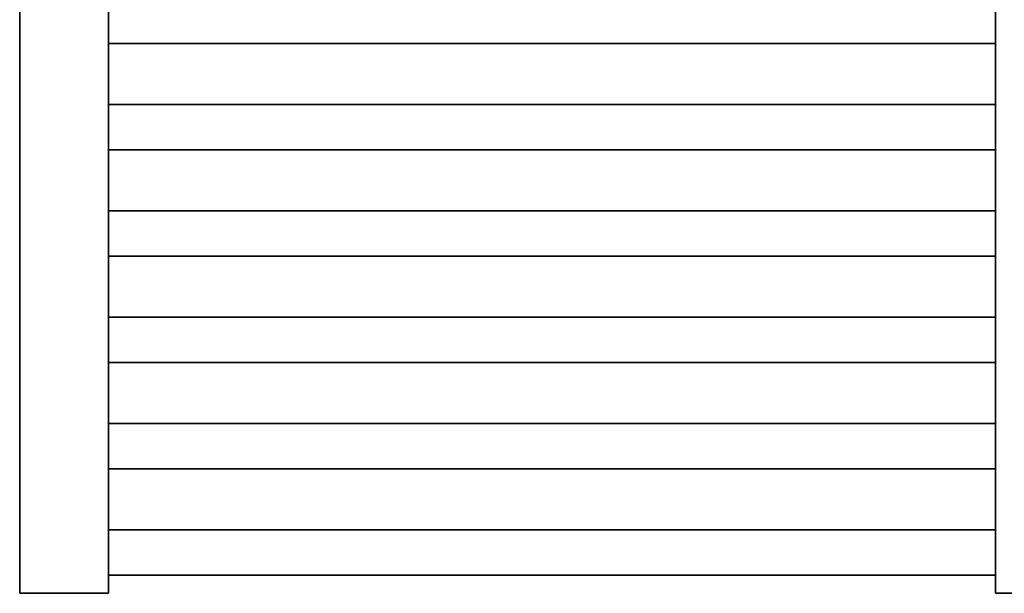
# Model space of a CAD drawing. Header units: millimetres. Extents: x 60394 to 199354, y 20895 to 166073.
# Tile 54 of 256: x 78211 to 78766, y 21164 to 21487. Entities that reach past the tile are written whole.
import ezdxf

# ---------------------------------------------------------------- set-up
doc = ezdxf.new("R2010")
doc.units = ezdxf.units.MM
doc.layers.add('UT_ZAŘÍZENÍ - OT', color=3, linetype='Continuous', lineweight=35)

msp = doc.modelspace()

# ---------------------------------------------------------------- linework, layer by layer
at = {"layer": 'UT_ZAŘÍZENÍ - OT', "linetype": 'Continuous'}
for p, q in [((78211.05, 21163.62), (78211.05, 22983.62)), ((78261.05, 22983.62), (78261.05, 21163.62)), ((78761.05, 21163.62), (78761.05, 22983.62)), ((78761.05, 21473.89), (78261.05, 21473.89)), ((78761.05, 21473.89), (78261.05, 21473.89)), ((78761.05, 21473.89), (78261.05, 21473.89)), ((78761.05, 21473.89), (78261.05, 21473.89)), ((78761.05, 21473.89), (78261.05, 21473.89)), ((78761.05, 21473.89), (78261.05, 21473.89)), ((78761.05, 21473.89), (78261.05, 21473.89)), ((78761.05, 21473.89), (78261.05, 21473.89)), ((78761.05, 21473.89), (78261.05, 21473.89)), ((78761.05, 21473.89), (78261.05, 21473.89)), ((78761.05, 21473.89), (78261.05, 21473.89)), ((78761.05, 21473.89), (78261.05, 21473.89)), ((78761.05, 21473.89), (78261.05, 21473.89)), ((78761.05, 21473.89), (78261.05, 21473.89)), ((78761.05, 21473.89), (78261.05, 21473.89)), ((78761.05, 21473.89), (78261.05, 21473.89)), ((78761.05, 21473.89), (78261.05, 21473.89)), ((78761.05, 21473.89), (78261.05, 21473.89)), ((78761.05, 21473.89), (78261.05, 21473.89)), ((78761.05, 21473.89), (78261.05, 21473.89)), ((78761.05, 21473.89), (78261.05, 21473.89)), ((78761.05, 21473.89), (78261.05, 21473.89)), ((78761.05, 21473.89), (78261.05, 21473.89)), ((78761.05, 21473.89), (78261.05, 21473.89)), ((78761.05, 21473.89), (78261.05, 21473.89)), ((78761.05, 21473.89), (78261.05, 21473.89)), ((78761.05, 21473.89), (78261.05, 21473.89)), ((78761.05, 21473.89), (78261.05, 21473.89)), ((78761.05, 21473.89), (78261.05, 21473.89)), ((78761.05, 21473.89), (78261.05, 21473.89)), ((78761.05, 21473.89), (78261.05, 21473.89)), ((78761.05, 21473.89), (78261.05, 21473.89)), ((78761.05, 21473.89), (78261.05, 21473.89)), ((78761.05, 21473.89), (78261.05, 21473.89)), ((78761.05, 21439.35), (78261.05, 21439.35)), ((78761.05, 21439.35), (78261.05, 21439.35)), ((78761.05, 21439.35), (78261.05, 21439.35)), ((78761.05, 21439.35), (78261.05, 21439.35)), ((78761.05, 21439.35), (78261.05, 21439.35)), ((78761.05, 21439.35), (78261.05, 21439.35)), ((78761.05, 21439.35), (78261.05, 21439.35)), ((78761.05, 21439.35), (78261.05, 21439.35)), ((78761.05, 21439.35), (78261.05, 21439.35)), ((78761.05, 21439.35), (78261.05, 21439.35)), ((78761.05, 21439.35), (78261.05, 21439.35)), ((78761.05, 21439.35), (78261.05, 21439.35)), ((78761.05, 21439.35), (78261.05, 21439.35)), ((78761.05, 21439.35), (78261.05, 21439.35)), ((78761.05, 21439.35), (78261.05, 21439.35)), ((78761.05, 21439.35), (78261.05, 21439.35)), ((78761.05, 21439.35), (78261.05, 21439.35)), ((78761.05, 21439.35), (78261.05, 21439.35)), ((78761.05, 21439.35), (78261.05, 21439.35)), ((78761.05, 21439.35), (78261.05, 21439.35)), ((78761.05, 21439.35), (78261.05, 21439.35)), ((78761.05, 21439.35), (78261.05, 21439.35)), ((78761.05, 21439.35), (78261.05, 21439.35)), ((78761.05, 21439.35), (78261.05, 21439.35)), ((78761.05, 21439.35), (78261.05, 21439.35)), ((78761.05, 21439.35), (78261.05, 21439.35)), ((78761.05, 21439.35), (78261.05, 21439.35)), ((78761.05, 21439.35), (78261.05, 21439.35)), ((78761.05, 21439.35), (78261.05, 21439.35)), ((78761.05, 21439.35), (78261.05, 21439.35)), ((78761.05, 21439.35), (78261.05, 21439.35)), ((78761.05, 21439.35), (78261.05, 21439.35)), ((78761.05, 21439.35), (78261.05, 21439.35)), ((78761.05, 21439.35), (78261.05, 21439.35)), ((78761.05, 21413.89), (78261.05, 21413.89)), ((78761.05, 21413.89), (78261.05, 21413.89)), ((78761.05, 21413.89), (78261.05, 21413.89)), ((78761.05, 21413.89), (78261.05, 21413.89)), ((78761.05, 21413.89), (78261.05, 21413.89)), ((78761.05, 21413.89), (78261.05, 21413.89)), ((78761.05, 21413.89), (78261.05, 21413.89)), ((78761.05, 21413.89), (78261.05, 21413.89)), ((78761.05, 21413.89), (78261.05, 21413.89)), ((78761.05, 21413.89), (78261.05, 21413.89)), ((78761.05, 21413.89), (78261.05, 21413.89)), ((78761.05, 21413.89), (78261.05, 21413.89)), ((78761.05, 21413.89), (78261.05, 21413.89)), ((78761.05, 21413.89), (78261.05, 21413.89)), ((78761.05, 21413.89), (78261.05, 21413.89)), ((78761.05, 21413.89), (78261.05, 21413.89)), ((78761.05, 21413.89), (78261.05, 21413.89)), ((78761.05, 21413.89), (78261.05, 21413.89)), ((78761.05, 21413.89), (78261.05, 21413.89)), ((78761.05, 21413.89), (78261.05, 21413.89)), ((78761.05, 21413.89), (78261.05, 21413.89)), ((78761.05, 21413.89), (78261.05, 21413.89)), ((78761.05, 21413.89), (78261.05, 21413.89)), ((78761.05, 21413.89), (78261.05, 21413.89)), ((78761.05, 21413.89), (78261.05, 21413.89)), ((78761.05, 21413.89), (78261.05, 21413.89)), ((78761.05, 21413.89), (78261.05, 21413.89)), ((78761.05, 21413.89), (78261.05, 21413.89)), ((78761.05, 21413.89), (78261.05, 21413.89)), ((78761.05, 21413.89), (78261.05, 21413.89)), ((78761.05, 21413.89), (78261.05, 21413.89)), ((78761.05, 21413.89), (78261.05, 21413.89)), ((78761.05, 21413.89), (78261.05, 21413.89)), ((78761.05, 21413.89), (78261.05, 21413.89)), ((78761.05, 21379.35), (78261.05, 21379.35)), ((78761.05, 21379.35), (78261.05, 21379.35)), ((78761.05, 21379.35), (78261.05, 21379.35)), ((78761.05, 21379.35), (78261.05, 21379.35)), ((78761.05, 21379.35), (78261.05, 21379.35)), ((78761.05, 21379.35), (78261.05, 21379.35)), ((78761.05, 21379.35), (78261.05, 21379.35)), ((78761.05, 21379.35), (78261.05, 21379.35)), ((78761.05, 21379.35), (78261.05, 21379.35)), ((78761.05, 21379.35), (78261.05, 21379.35)), ((78761.05, 21379.35), (78261.05, 21379.35)), ((78761.05, 21379.35), (78261.05, 21379.35)), ((78761.05, 21379.35), (78261.05, 21379.35)), ((78761.05, 21379.35), (78261.05, 21379.35)), ((78761.05, 21379.35), (78261.05, 21379.35)), ((78761.05, 21379.35), (78261.05, 21379.35)), ((78761.05, 21379.35), (78261.05, 21379.35)), ((78761.05, 21379.35), (78261.05, 21379.35)), ((78761.05, 21379.35), (78261.05, 21379.35)), ((78761.05, 21379.35), (78261.05, 21379.35)), ((78761.05, 21379.35), (78261.05, 21379.35)), ((78761.05, 21379.35), (78261.05, 21379.35)), ((78761.05, 21379.35), (78261.05, 21379.35)), ((78761.05, 21379.35), (78261.05, 21379.35)), ((78761.05, 21379.35), (78261.05, 21379.35)), ((78761.05, 21379.35), (78261.05, 21379.35)), ((78761.05, 21379.35), (78261.05, 21379.35)), ((78761.05, 21379.35), (78261.05, 21379.35)), ((78761.05, 21379.35), (78261.05, 21379.35)), ((78761.05, 21379.35), (78261.05, 21379.35)), ((78761.05, 21379.35), (78261.05, 21379.35)), ((78761.05, 21379.35), (78261.05, 21379.35)), ((78761.05, 21379.35), (78261.05, 21379.35)), ((78761.05, 21379.35), (78261.05, 21379.35)), ((78761.05, 21353.89), (78261.05, 21353.89)), ((78761.05, 21353.89), (78261.05, 21353.89)), ((78761.05, 21353.89), (78261.05, 21353.89)), ((78761.05, 21353.89), (78261.05, 21353.89)), ((78761.05, 21353.89), (78261.05, 21353.89)), ((78761.05, 21353.89), (78261.05, 21353.89)), ((78761.05, 21353.89), (78261.05, 21353.89)), ((78761.05, 21353.89), (78261.05, 21353.89)), ((78761.05, 21353.89), (78261.05, 21353.89)), ((78761.05, 21353.89), (78261.05, 21353.89)), ((78761.05, 21353.89), (78261.05, 21353.89)), ((78761.05, 21353.89), (78261.05, 21353.89)), ((78761.05, 21353.89), (78261.05, 21353.89)), ((78761.05, 21353.89), (78261.05, 21353.89)), ((78761.05, 21353.89), (78261.05, 21353.89)), ((78761.05, 21353.89), (78261.05, 21353.89)), ((78761.05, 21353.89), (78261.05, 21353.89)), ((78761.05, 21353.89), (78261.05, 21353.89)), ((78761.05, 21353.89), (78261.05, 21353.89)), ((78761.05, 21353.89), (78261.05, 21353.89)), ((78761.05, 21353.89), (78261.05, 21353.89)), ((78761.05, 21353.89), (78261.05, 21353.89)), ((78761.05, 21353.89), (78261.05, 21353.89)), ((78761.05, 21353.89), (78261.05, 21353.89)), ((78761.05, 21353.89), (78261.05, 21353.89)), ((78761.05, 21353.89), (78261.05, 21353.89)), ((78761.05, 21353.89), (78261.05, 21353.89)), ((78761.05, 21353.89), (78261.05, 21353.89)), ((78761.05, 21353.89), (78261.05, 21353.89)), ((78761.05, 21353.89), (78261.05, 21353.89)), ((78761.05, 21353.89), (78261.05, 21353.89)), ((78761.05, 21353.89), (78261.05, 21353.89)), ((78761.05, 21353.89), (78261.05, 21353.89)), ((78761.05, 21353.89), (78261.05, 21353.89)), ((78761.05, 21319.35), (78261.05, 21319.35)), ((78761.05, 21319.35), (78261.05, 21319.35)), ((78761.05, 21319.35), (78261.05, 21319.35)), ((78761.05, 21319.35), (78261.05, 21319.35)), ((78761.05, 21319.35), (78261.05, 21319.35)), ((78761.05, 21319.35), (78261.05, 21319.35)), ((78761.05, 21319.35), (78261.05, 21319.35)), ((78761.05, 21319.35), (78261.05, 21319.35)), ((78761.05, 21319.35), (78261.05, 21319.35)), ((78761.05, 21319.35), (78261.05, 21319.35)), ((78761.05, 21319.35), (78261.05, 21319.35)), ((78761.05, 21319.35), (78261.05, 21319.35)), ((78761.05, 21319.35), (78261.05, 21319.35)), ((78761.05, 21319.35), (78261.05, 21319.35)), ((78761.05, 21319.35), (78261.05, 21319.35)), ((78761.05, 21319.35), (78261.05, 21319.35)), ((78761.05, 21319.35), (78261.05, 21319.35)), ((78761.05, 21319.35), (78261.05, 21319.35)), ((78761.05, 21319.35), (78261.05, 21319.35)), ((78761.05, 21319.35), (78261.05, 21319.35)), ((78761.05, 21319.35), (78261.05, 21319.35)), ((78761.05, 21319.35), (78261.05, 21319.35)), ((78761.05, 21319.35), (78261.05, 21319.35)), ((78761.05, 21319.35), (78261.05, 21319.35)), ((78761.05, 21319.35), (78261.05, 21319.35)), ((78761.05, 21319.35), (78261.05, 21319.35)), ((78761.05, 21319.35), (78261.05, 21319.35)), ((78761.05, 21319.35), (78261.05, 21319.35)), ((78761.05, 21319.35), (78261.05, 21319.35)), ((78761.05, 21319.35), (78261.05, 21319.35)), ((78761.05, 21319.35), (78261.05, 21319.35)), ((78761.05, 21319.35), (78261.05, 21319.35)), ((78761.05, 21319.35), (78261.05, 21319.35)), ((78761.05, 21319.35), (78261.05, 21319.35)), ((78761.05, 21293.89), (78261.05, 21293.89)), ((78761.05, 21293.89), (78261.05, 21293.89)), ((78761.05, 21293.89), (78261.05, 21293.89)), ((78761.05, 21293.89), (78261.05, 21293.89)), ((78761.05, 21293.89), (78261.05, 21293.89)), ((78761.05, 21293.89), (78261.05, 21293.89)), ((78761.05, 21293.89), (78261.05, 21293.89)), ((78761.05, 21293.89), (78261.05, 21293.89)), ((78761.05, 21293.89), (78261.05, 21293.89)), ((78761.05, 21293.89), (78261.05, 21293.89)), ((78761.05, 21293.89), (78261.05, 21293.89)), ((78761.05, 21293.89), (78261.05, 21293.89)), ((78761.05, 21293.89), (78261.05, 21293.89)), ((78761.05, 21293.89), (78261.05, 21293.89)), ((78761.05, 21293.89), (78261.05, 21293.89)), ((78761.05, 21293.89), (78261.05, 21293.89)), ((78761.05, 21293.89), (78261.05, 21293.89)), ((78761.05, 21293.89), (78261.05, 21293.89)), ((78761.05, 21293.89), (78261.05, 21293.89)), ((78761.05, 21293.89), (78261.05, 21293.89)), ((78761.05, 21293.89), (78261.05, 21293.89)), ((78761.05, 21293.89), (78261.05, 21293.89)), ((78761.05, 21293.89), (78261.05, 21293.89)), ((78761.05, 21293.89), (78261.05, 21293.89)), ((78761.05, 21293.89), (78261.05, 21293.89)), ((78761.05, 21293.89), (78261.05, 21293.89)), ((78761.05, 21293.89), (78261.05, 21293.89)), ((78761.05, 21293.89), (78261.05, 21293.89)), ((78761.05, 21293.89), (78261.05, 21293.89)), ((78761.05, 21293.89), (78261.05, 21293.89)), ((78761.05, 21293.89), (78261.05, 21293.89)), ((78761.05, 21293.89), (78261.05, 21293.89)), ((78761.05, 21293.89), (78261.05, 21293.89)), ((78761.05, 21293.89), (78261.05, 21293.89)), ((78761.05, 21259.35), (78261.05, 21259.35)), ((78761.05, 21259.35), (78261.05, 21259.35)), ((78761.05, 21259.35), (78261.05, 21259.35)), ((78761.05, 21259.35), (78261.05, 21259.35)), ((78761.05, 21259.35), (78261.05, 21259.35)), ((78761.05, 21259.35), (78261.05, 21259.35)), ((78761.05, 21259.35), (78261.05, 21259.35)), ((78761.05, 21259.35), (78261.05, 21259.35)), ((78761.05, 21259.35), (78261.05, 21259.35)), ((78761.05, 21259.35), (78261.05, 21259.35)), ((78761.05, 21259.35), (78261.05, 21259.35)), ((78761.05, 21259.35), (78261.05, 21259.35)), ((78761.05, 21259.35), (78261.05, 21259.35)), ((78761.05, 21259.35), (78261.05, 21259.35)), ((78761.05, 21259.35), (78261.05, 21259.35)), ((78761.05, 21259.35), (78261.05, 21259.35)), ((78761.05, 21259.35), (78261.05, 21259.35)), ((78761.05, 21259.35), (78261.05, 21259.35)), ((78761.05, 21259.35), (78261.05, 21259.35)), ((78761.05, 21259.35), (78261.05, 21259.35)), ((78761.05, 21259.35), (78261.05, 21259.35)), ((78761.05, 21259.35), (78261.05, 21259.35)), ((78761.05, 21259.35), (78261.05, 21259.35)), ((78761.05, 21259.35), (78261.05, 21259.35)), ((78761.05, 21259.35), (78261.05, 21259.35)), ((78761.05, 21259.35), (78261.05, 21259.35)), ((78761.05, 21259.35), (78261.05, 21259.35)), ((78761.05, 21259.35), (78261.05, 21259.35)), ((78761.05, 21259.35), (78261.05, 21259.35)), ((78761.05, 21259.35), (78261.05, 21259.35)), ((78761.05, 21259.35), (78261.05, 21259.35)), ((78761.05, 21259.35), (78261.05, 21259.35)), ((78761.05, 21259.35), (78261.05, 21259.35)), ((78761.05, 21259.35), (78261.05, 21259.35)), ((78761.05, 21233.89), (78261.05, 21233.89)), ((78761.05, 21233.89), (78261.05, 21233.89)), ((78761.05, 21233.89), (78261.05, 21233.89)), ((78761.05, 21233.89), (78261.05, 21233.89)), ((78761.05, 21233.89), (78261.05, 21233.89)), ((78761.05, 21233.89), (78261.05, 21233.89)), ((78761.05, 21233.89), (78261.05, 21233.89)), ((78761.05, 21233.89), (78261.05, 21233.89)), ((78761.05, 21233.89), (78261.05, 21233.89)), ((78761.05, 21233.89), (78261.05, 21233.89)), ((78761.05, 21233.89), (78261.05, 21233.89)), ((78761.05, 21233.89), (78261.05, 21233.89)), ((78761.05, 21233.89), (78261.05, 21233.89)), ((78761.05, 21233.89), (78261.05, 21233.89)), ((78761.05, 21233.89), (78261.05, 21233.89)), ((78761.05, 21233.89), (78261.05, 21233.89)), ((78761.05, 21233.89), (78261.05, 21233.89)), ((78761.05, 21233.89), (78261.05, 21233.89)), ((78761.05, 21233.89), (78261.05, 21233.89)), ((78761.05, 21233.89), (78261.05, 21233.89)), ((78761.05, 21233.89), (78261.05, 21233.89)), ((78761.05, 21233.89), (78261.05, 21233.89)), ((78761.05, 21233.89), (78261.05, 21233.89)), ((78761.05, 21233.89), (78261.05, 21233.89)), ((78761.05, 21233.89), (78261.05, 21233.89)), ((78761.05, 21233.89), (78261.05, 21233.89)), ((78761.05, 21233.89), (78261.05, 21233.89)), ((78761.05, 21233.89), (78261.05, 21233.89)), ((78761.05, 21233.89), (78261.05, 21233.89)), ((78761.05, 21233.89), (78261.05, 21233.89)), ((78761.05, 21233.89), (78261.05, 21233.89)), ((78761.05, 21233.89), (78261.05, 21233.89)), ((78761.05, 21233.89), (78261.05, 21233.89)), ((78761.05, 21233.89), (78261.05, 21233.89)), ((78261.05, 21213.62), (78261.05, 21213.62)), ((78261.05, 21199.35), (78261.05, 21204.62)), ((78261.05, 21204.62), (78261.05, 21199.35)), ((78261.05, 21199.35), (78261.05, 21204.62)), ((78261.05, 21204.62), (78261.05, 21199.35)), ((78261.05, 21199.35), (78261.05, 21204.62)), ((78261.05, 21204.62), (78261.05, 21199.35)), ((78261.05, 21199.35), (78261.05, 21204.62)), ((78261.05, 21204.62), (78261.05, 21199.35)), ((78261.05, 21199.35), (78261.05, 21204.62)), ((78261.05, 21204.62), (78261.05, 21199.35)), ((78261.05, 21199.35), (78261.05, 21204.62)), ((78261.05, 21204.62), (78261.05, 21199.35)), ((78261.05, 21199.35), (78261.05, 21204.62)), ((78261.05, 21204.62), (78261.05, 21199.35)), ((78261.05, 21199.35), (78261.05, 21204.62)), ((78261.05, 21204.62), (78261.05, 21199.35)), ((78261.05, 21199.35), (78261.05, 21204.62)), ((78261.05, 21204.62), (78261.05, 21199.35)), ((78261.05, 21199.35), (78261.05, 21204.62)), ((78261.05, 21204.62), (78261.05, 21199.35)), ((78261.05, 21199.35), (78261.05, 21204.62)), ((78261.05, 21204.62), (78261.05, 21199.35)), ((78261.05, 21199.35), (78261.05, 21204.62)), ((78261.05, 21204.62), (78261.05, 21199.35)), ((78261.05, 21199.35), (78261.05, 21204.62)), ((78261.05, 21204.62), (78261.05, 21199.35)), ((78261.05, 21199.35), (78261.05, 21204.62)), ((78261.05, 21204.62), (78261.05, 21199.35)), ((78261.05, 21199.35), (78261.05, 21204.62)), ((78261.05, 21204.62), (78261.05, 21199.35)), ((78261.05, 21199.35), (78261.05, 21204.62)), ((78261.05, 21204.62), (78261.05, 21199.35)), ((78261.05, 21199.35), (78261.05, 21204.62)), ((78261.05, 21204.62), (78261.05, 21199.35)), ((78761.05, 21199.35), (78261.05, 21199.35)), ((78761.05, 21199.35), (78261.05, 21199.35)), ((78261.05, 21186.62), (78261.05, 21199.35)), ((78261.05, 21199.35), (78261.05, 21186.62)), ((78761.05, 21199.35), (78261.05, 21199.35)), ((78761.05, 21199.35), (78261.05, 21199.35)), ((78261.05, 21186.62), (78261.05, 21199.35)), ((78261.05, 21199.35), (78261.05, 21186.62)), ((78761.05, 21199.35), (78261.05, 21199.35)), ((78761.05, 21199.35), (78261.05, 21199.35)), ((78261.05, 21186.62), (78261.05, 21199.35)), ((78261.05, 21199.35), (78261.05, 21186.62)), ((78761.05, 21199.35), (78261.05, 21199.35)), ((78761.05, 21199.35), (78261.05, 21199.35)), ((78261.05, 21186.62), (78261.05, 21199.35)), ((78261.05, 21199.35), (78261.05, 21186.62)), ((78761.05, 21199.35), (78261.05, 21199.35)), ((78761.05, 21199.35), (78261.05, 21199.35)), ((78261.05, 21186.62), (78261.05, 21199.35)), ((78261.05, 21199.35), (78261.05, 21186.62)), ((78761.05, 21199.35), (78261.05, 21199.35)), ((78761.05, 21199.35), (78261.05, 21199.35)), ((78261.05, 21186.62), (78261.05, 21199.35)), ((78261.05, 21199.35), (78261.05, 21186.62)), ((78761.05, 21199.35), (78261.05, 21199.35)), ((78761.05, 21199.35), (78261.05, 21199.35)), ((78261.05, 21186.62), (78261.05, 21199.35)), ((78261.05, 21199.35), (78261.05, 21186.62)), ((78761.05, 21199.35), (78261.05, 21199.35)), ((78761.05, 21199.35), (78261.05, 21199.35)), ((78261.05, 21186.62), (78261.05, 21199.35)), ((78261.05, 21199.35), (78261.05, 21186.62)), ((78761.05, 21199.35), (78261.05, 21199.35)), ((78761.05, 21199.35), (78261.05, 21199.35)), ((78261.05, 21186.62), (78261.05, 21199.35)), ((78261.05, 21199.35), (78261.05, 21186.62)), ((78761.05, 21199.35), (78261.05, 21199.35)), ((78761.05, 21199.35), (78261.05, 21199.35)), ((78261.05, 21186.62), (78261.05, 21199.35)), ((78261.05, 21199.35), (78261.05, 21186.62)), ((78761.05, 21199.35), (78261.05, 21199.35)), ((78761.05, 21199.35), (78261.05, 21199.35)), ((78261.05, 21186.62), (78261.05, 21199.35)), ((78261.05, 21199.35), (78261.05, 21186.62)), ((78761.05, 21199.35), (78261.05, 21199.35)), ((78761.05, 21199.35), (78261.05, 21199.35)), ((78261.05, 21186.62), (78261.05, 21199.35)), ((78261.05, 21199.35), (78261.05, 21186.62)), ((78761.05, 21199.35), (78261.05, 21199.35)), ((78761.05, 21199.35), (78261.05, 21199.35)), ((78261.05, 21186.62), (78261.05, 21199.35)), ((78261.05, 21199.35), (78261.05, 21186.62)), ((78761.05, 21199.35), (78261.05, 21199.35)), ((78761.05, 21199.35), (78261.05, 21199.35)), ((78261.05, 21186.62), (78261.05, 21199.35)), ((78261.05, 21199.35), (78261.05, 21186.62)), ((78761.05, 21199.35), (78261.05, 21199.35)), ((78761.05, 21199.35), (78261.05, 21199.35)), ((78261.05, 21186.62), (78261.05, 21199.35)), ((78261.05, 21199.35), (78261.05, 21186.62)), ((78761.05, 21199.35), (78261.05, 21199.35)), ((78761.05, 21199.35), (78261.05, 21199.35)), ((78261.05, 21186.62), (78261.05, 21199.35)), ((78261.05, 21199.35), (78261.05, 21186.62)), ((78761.05, 21199.35), (78261.05, 21199.35)), ((78761.05, 21199.35), (78261.05, 21199.35)), ((78261.05, 21186.62), (78261.05, 21199.35)), ((78261.05, 21199.35), (78261.05, 21186.62)), ((78261.05, 21186.62), (78261.05, 21173.89)), ((78261.05, 21173.89), (78261.05, 21186.62)), ((78261.05, 21186.62), (78261.05, 21173.89)), ((78261.05, 21173.89), (78261.05, 21186.62)), ((78261.05, 21186.62), (78261.05, 21173.89)), ((78261.05, 21173.89), (78261.05, 21186.62)), ((78261.05, 21186.62), (78261.05, 21173.89)), ((78261.05, 21173.89), (78261.05, 21186.62)), ((78261.05, 21186.62), (78261.05, 21173.89)), ((78261.05, 21173.89), (78261.05, 21186.62)), ((78261.05, 21186.62), (78261.05, 21173.89)), ((78261.05, 21173.89), (78261.05, 21186.62)), ((78261.05, 21186.62), (78261.05, 21173.89)), ((78261.05, 21173.89), (78261.05, 21186.62)), ((78261.05, 21186.62), (78261.05, 21173.89)), ((78261.05, 21173.89), (78261.05, 21186.62)), ((78261.05, 21186.62), (78261.05, 21173.89)), ((78261.05, 21173.89), (78261.05, 21186.62)), ((78261.05, 21186.62), (78261.05, 21173.89)), ((78261.05, 21173.89), (78261.05, 21186.62)), ((78261.05, 21186.62), (78261.05, 21173.89)), ((78261.05, 21173.89), (78261.05, 21186.62)), ((78261.05, 21186.62), (78261.05, 21173.89)), ((78261.05, 21173.89), (78261.05, 21186.62)), ((78261.05, 21186.62), (78261.05, 21173.89)), ((78261.05, 21173.89), (78261.05, 21186.62)), ((78261.05, 21186.62), (78261.05, 21173.89)), ((78261.05, 21173.89), (78261.05, 21186.62)), ((78261.05, 21186.62), (78261.05, 21173.89)), ((78261.05, 21173.89), (78261.05, 21186.62)), ((78261.05, 21186.62), (78261.05, 21173.89)), ((78261.05, 21173.89), (78261.05, 21186.62)), ((78261.05, 21186.62), (78261.05, 21173.89)), ((78261.05, 21173.89), (78261.05, 21186.62)), ((78761.05, 21173.89), (78261.05, 21173.89)), ((78761.05, 21173.89), (78261.05, 21173.89)), ((78261.05, 21173.89), (78261.05, 21168.62)), ((78261.05, 21168.62), (78261.05, 21173.89)), ((78761.05, 21173.89), (78261.05, 21173.89)), ((78761.05, 21173.89), (78261.05, 21173.89)), ((78261.05, 21173.89), (78261.05, 21168.62)), ((78261.05, 21168.62), (78261.05, 21173.89)), ((78761.05, 21173.89), (78261.05, 21173.89)), ((78761.05, 21173.89), (78261.05, 21173.89)), ((78261.05, 21173.89), (78261.05, 21168.62)), ((78261.05, 21168.62), (78261.05, 21173.89)), ((78761.05, 21173.89), (78261.05, 21173.89)), ((78761.05, 21173.89), (78261.05, 21173.89)), ((78261.05, 21173.89), (78261.05, 21168.62)), ((78261.05, 21168.62), (78261.05, 21173.89)), ((78761.05, 21173.89), (78261.05, 21173.89)), ((78761.05, 21173.89), (78261.05, 21173.89)), ((78261.05, 21173.89), (78261.05, 21168.62)), ((78261.05, 21168.62), (78261.05, 21173.89)), ((78761.05, 21173.89), (78261.05, 21173.89)), ((78761.05, 21173.89), (78261.05, 21173.89)), ((78261.05, 21173.89), (78261.05, 21168.62)), ((78261.05, 21168.62), (78261.05, 21173.89)), ((78761.05, 21173.89), (78261.05, 21173.89)), ((78761.05, 21173.89), (78261.05, 21173.89)), ((78261.05, 21173.89), (78261.05, 21168.62)), ((78261.05, 21168.62), (78261.05, 21173.89)), ((78761.05, 21173.89), (78261.05, 21173.89)), ((78761.05, 21173.89), (78261.05, 21173.89)), ((78261.05, 21173.89), (78261.05, 21168.62)), ((78261.05, 21168.62), (78261.05, 21173.89)), ((78761.05, 21173.89), (78261.05, 21173.89)), ((78761.05, 21173.89), (78261.05, 21173.89)), ((78261.05, 21173.89), (78261.05, 21168.62)), ((78261.05, 21168.62), (78261.05, 21173.89)), ((78761.05, 21173.89), (78261.05, 21173.89)), ((78761.05, 21173.89), (78261.05, 21173.89)), ((78261.05, 21173.89), (78261.05, 21168.62)), ((78261.05, 21168.62), (78261.05, 21173.89)), ((78761.05, 21173.89), (78261.05, 21173.89)), ((78761.05, 21173.89), (78261.05, 21173.89)), ((78261.05, 21173.89), (78261.05, 21168.62)), ((78261.05, 21168.62), (78261.05, 21173.89)), ((78761.05, 21173.89), (78261.05, 21173.89)), ((78761.05, 21173.89), (78261.05, 21173.89)), ((78261.05, 21173.89), (78261.05, 21168.62)), ((78261.05, 21168.62), (78261.05, 21173.89)), ((78761.05, 21173.89), (78261.05, 21173.89)), ((78761.05, 21173.89), (78261.05, 21173.89)), ((78261.05, 21173.89), (78261.05, 21168.62)), ((78261.05, 21168.62), (78261.05, 21173.89)), ((78761.05, 21173.89), (78261.05, 21173.89)), ((78761.05, 21173.89), (78261.05, 21173.89)), ((78261.05, 21173.89), (78261.05, 21168.62)), ((78261.05, 21168.62), (78261.05, 21173.89)), ((78761.05, 21173.89), (78261.05, 21173.89)), ((78761.05, 21173.89), (78261.05, 21173.89)), ((78261.05, 21173.89), (78261.05, 21168.62)), ((78261.05, 21168.62), (78261.05, 21173.89)), ((78761.05, 21173.89), (78261.05, 21173.89)), ((78761.05, 21173.89), (78261.05, 21173.89)), ((78261.05, 21173.89), (78261.05, 21168.62)), ((78261.05, 21168.62), (78261.05, 21173.89)), ((78761.05, 21173.89), (78261.05, 21173.89)), ((78761.05, 21173.89), (78261.05, 21173.89)), ((78261.05, 21173.89), (78261.05, 21168.62)), ((78261.05, 21168.62), (78261.05, 21173.89)), ((78261.05, 21163.62), (78211.05, 21163.62)), ((78261.05, 21163.62), (78261.05, 21163.62)), ((78811.05, 21163.62), (78761.05, 21163.62))]:
    msp.add_line(p, q, dxfattribs=at)

doc.saveas('drawing.dxf')
